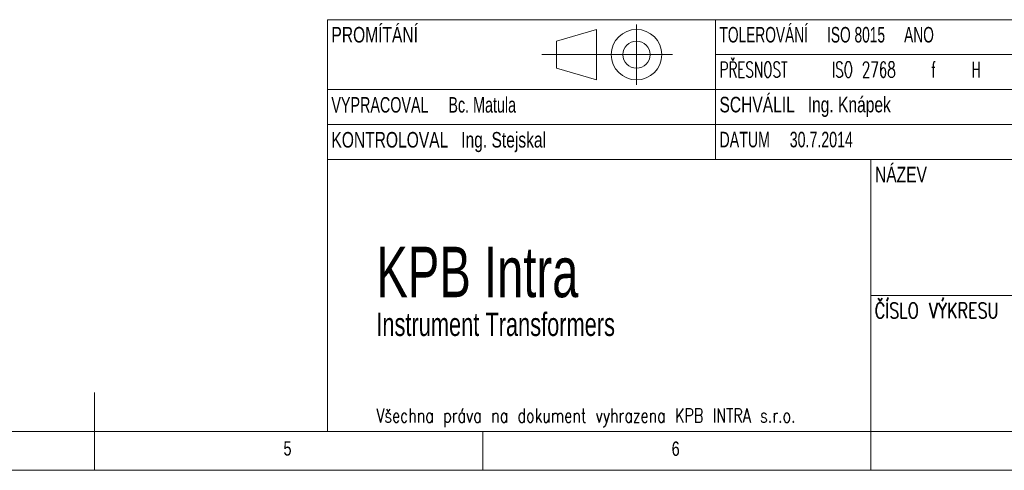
# Model space of a CAD drawing. Header units: millimetres. Extents: x 5 to 522, y 5 to 292.
# Tile 6 of 13: x 200 to 327, y 5 to 63. Entities that reach past the tile are written whole.
import ezdxf

# ---------------------------------------------------------------- set-up
doc = ezdxf.new("R2010")
doc.units = ezdxf.units.MM
doc.styles.add('SLDTEXTSTYLE0', font='TXT', dxfattribs={"width": 0.75})
doc.styles.add('SLDTEXTSTYLE1', font='TXT', dxfattribs={"width": 0.637097, "bigfont": 'bigfont'})
doc.styles.add('SLDTEXTSTYLE2', font='TXT', dxfattribs={"width": 0.66129})
doc.styles.add('SLDTEXTSTYLE4', font='TXT', dxfattribs={"width": 0.75, "bigfont": 'bigfont'})
doc.styles.add('SLDTEXTSTYLE5', font='TXT', dxfattribs={"width": 0.684211})
doc.styles.add('SLDTEXTSTYLE6', font='TXT', dxfattribs={"width": 0.69})
doc.styles.add('SLDTEXTSTYLE8', font='TXT', dxfattribs={"width": 0.7})

# ---------------------------------------------------------------- blocks, each defined once
blk = doc.blocks.new('SW_NOTE_0')
at = {"color": 0, "linetype": 'Continuous', "lineweight": 0, "attachment_point": 1}
for s, insert, char_height, style in [('KPB Intra', (0, 8.35), 6.5, 'SLDTEXTSTYLE8'), ('Instrument Transformers', (0, -0.14), 3, 'SLDTEXTSTYLE8'), ('Všechna práva na dokument vyhrazena KPB INTRA s.r.o.', (0, -12.48), 1.8, 'SLDTEXTSTYLE4')]:
    blk.add_mtext(s, dxfattribs=dict(at, insert=insert, char_height=char_height, style=style))

msp = doc.modelspace()

# ---------------------------------------------------------------- linework, layer by layer
at = {"color": 7, "linetype": 'Continuous', "lineweight": 15}
for p, q in [((240, 63), (410, 63)), ((240, 63), (240, 45)), ((290, 54), (290, 63)), ((240, 54), (290, 54)), ((240, 45), (410, 45)), ((240, 45), (240, 10)), ((310, 45), (310, 10)), ((310, 27.5), (410, 27.5)), ((240, 10), (410, 10))]:
    msp.add_line(p, q, dxfattribs=at)
at = {"color": 7, "linetype": 'Continuous', "lineweight": 0}
for p, q in [((279.8136, 62.3628), (279.8136, 54.6381)), ((269.5083, 60.25), (274.6538, 61.75)), ((274.6538, 61.75), (274.6538, 55.25)), ((269.5083, 60.25), (269.5083, 56.75)), ((274.6538, 58.5), (267.6258, 58.5)), ((274.6538, 58.5), (284.4428, 58.5)), ((290, 58.5), (375, 58.5)), ((269.5083, 56.75), (274.6538, 55.25)), ((290, 54), (410, 54)), ((290, 54), (290, 45)), ((240, 49.5), (410, 49.5)), ((210, 5), (210, 15)), ((10, 10), (410, 10)), ((260, 5), (260, 10)), ((310, 10), (310, 5)), ((5, 5), (415, 5))]:
    msp.add_line(p, q, dxfattribs=at)
for radius in [3.25, 1.75]:
    msp.add_circle((279.8136, 58.5), radius, dxfattribs=at)

# ---------------------------------------------------------------- block references
msp.add_blockref('SW_NOTE_0', (246.2965, 25.4289), dxfattribs=at)

# ---------------------------------------------------------------- texts
at = {"color": 7, "linetype": 'Continuous', "lineweight": 0, "attachment_point": 1}
for s, insert, char_height, style in [('PROMÍTÁNÍ', (240.5135, 62.0667), 2, 'SLDTEXTSTYLE0'), ('TOLEROVÁNÍ     ISO 8015     ANO', (290.5013, 62.0667), 2, 'SLDTEXTSTYLE2'), ('PŘESNOST     ISO 2768    f    H', (290.5013, 57.5781), 2, 'SLDTEXTSTYLE1'), ('SCHVÁLIL   Ing. Knápek', (290.5013, 53.0736), 2, 'SLDTEXTSTYLE0'), ('VYPRACOVAL     Bc. Matula', (240.5066, 53.0423), 2, 'SLDTEXTSTYLE6'), ('KONTROLOVAL   Ing. Stejskal', (240.5127, 48.5458), 2, 'SLDTEXTSTYLE0'), ('DATUM     30.7.2014', (290.5013, 48.5717), 2, 'SLDTEXTSTYLE5'), ('NÁZEV', (310.5379, 44.066), 2, 'SLDTEXTSTYLE0'), ('ČÍSLO VÝKRESU', (310.5135, 26.5639), 2, 'SLDTEXTSTYLE4'), ('5', (234.3379, 8.7469), 1.8521, 'SLDTEXTSTYLE0'), ('6', (284.343, 8.7042), 1.8521, 'SLDTEXTSTYLE0')]:
    msp.add_mtext(s, dxfattribs=dict(at, insert=insert, char_height=char_height, style=style))

doc.saveas('drawing.dxf')
